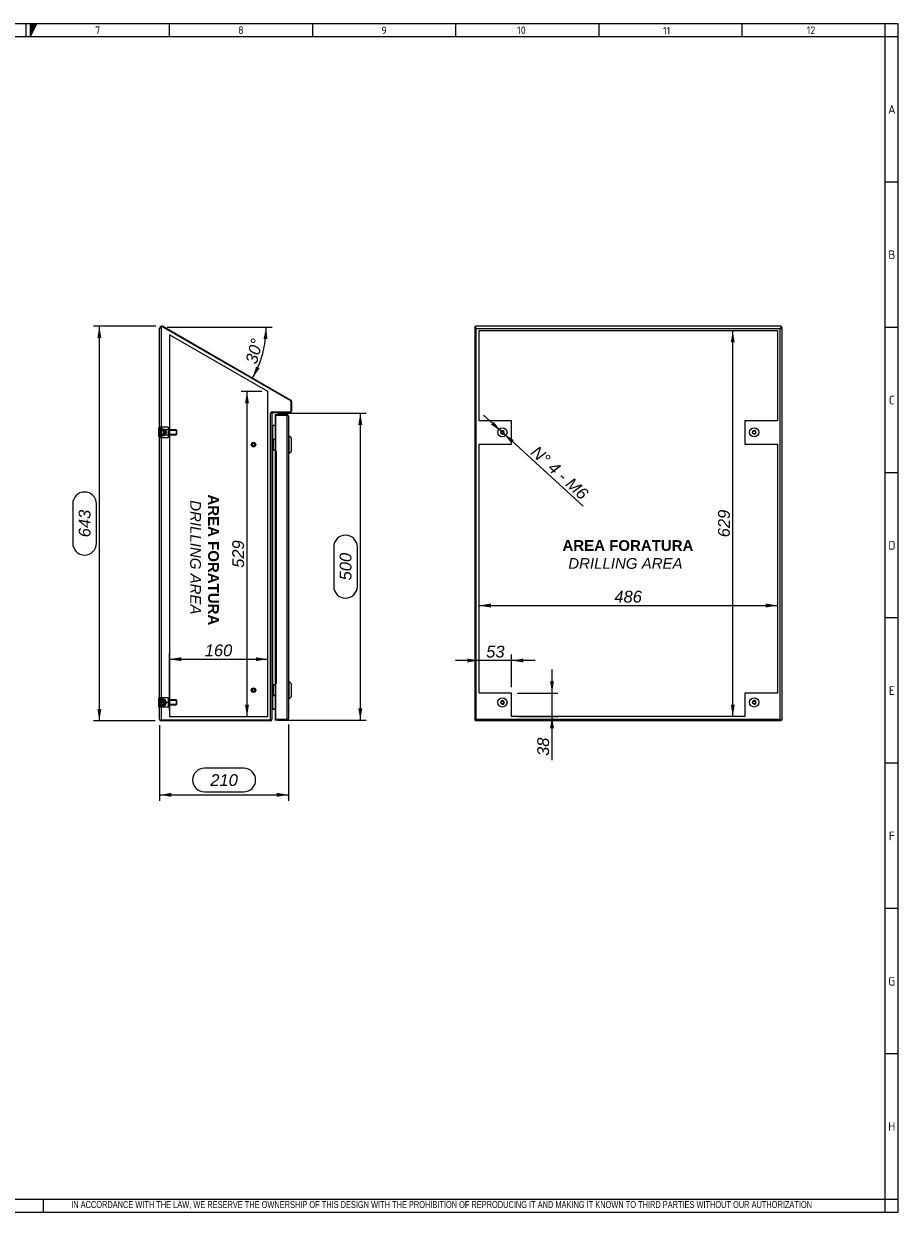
# Model space of a CAD drawing. Extents: x 6 to 412, y 11 to 288.
# Tile 4 of 4: x 209 to 412, y 11 to 288. Entities that reach past the tile are written whole.
import ezdxf
from ezdxf.enums import TextEntityAlignment as Align
from ezdxf.lldxf.tags import DXFTag

# ---------------------------------------------------------------- set-up
doc = ezdxf.new("R2010")
doc.units = 0
doc.layers.get('0').update_dxf_attribs({"linetype": 'CONTINUOUS'})
for name, color, linetype in [('_TRANSLATION', 7, 'CONTINUOUS'), ('AE00417_01', 7, 'CONTINUOUS'), ('C0000000_01', 7, 'CONTINUOUS'), ('C0000000_04', 7, 'CONTINUOUS'), ('C0000000_05', 7, 'CONTINUOUS'), ('C0000000_36', 7, 'CONTINUOUS'), ('C0000002_98', 7, 'CONTINUOUS'), ('DEFAULT', 7, 'CONTINUOUS'), ('DV2_DEFAULT', 7, 'CONTINUOUS'), ('DV3_DEFAULT', 7, 'CONTINUOUS'), ('SERRATURA_INF', 7, 'CONTINUOUS'), ('SERRATURA_SUP', 7, 'CONTINUOUS')]:
    doc.layers.add(name, color=color, linetype=linetype)
doc.styles.add('SEACAD_ARIAL', font='arial.ttf')
doc.styles.add('SEACAD_ARIALI', font='ariali.ttf')
tags = doc.linetypes.add('CENTER2', pattern=[28.575, 19.05, -3.175, 3.175, -3.175]).pattern_tags.tags
tags[10:11] = [DXFTag(74, 4), DXFTag(75, 0), DXFTag(340, '0'), DXFTag(46, 0.0), DXFTag(50, 0.0), DXFTag(44, 0.0), DXFTag(45, 0.0)]
tags[8:9] = [DXFTag(74, 4), DXFTag(75, 0), DXFTag(340, '0'), DXFTag(46, 0.0), DXFTag(50, 0.0), DXFTag(44, 0.0), DXFTag(45, 0.0)]
tags[6:7] = [DXFTag(74, 4), DXFTag(75, 0), DXFTag(340, '0'), DXFTag(46, 0.0), DXFTag(50, 0.0), DXFTag(44, 0.0), DXFTag(45, 0.0)]
tags[4:5] = [DXFTag(74, 4), DXFTag(75, 0), DXFTag(340, '0'), DXFTag(46, 0.0), DXFTag(50, 0.0), DXFTag(44, 0.0), DXFTag(45, 0.0)]
tags = doc.linetypes.add('HIDDEN2', pattern=[4.7625, 3.175, -1.5875]).pattern_tags.tags
tags[6:7] = [DXFTag(74, 4), DXFTag(75, 0), DXFTag(340, '0'), DXFTag(46, 0.0), DXFTag(50, 0.0), DXFTag(44, 0.0), DXFTag(45, 0.0)]
tags[4:5] = [DXFTag(74, 4), DXFTag(75, 0), DXFTag(340, '0'), DXFTag(46, 0.0), DXFTag(50, 0.0), DXFTag(44, 0.0), DXFTag(45, 0.0)]
doc.dimstyles.new('ISO', dxfattribs={"dimtxt": 0.392857, "dimasz": 0.392857, "dimexe": 0.196429, "dimexo": 0.196429, "dimgap": 0.098214, "dimtad": 1, "dimdec": 1, "dimlfac": 7, "dimtxsty": 'SEACAD_ARIAL', "dimsah": 1, "dimcen": 0.196429, "dimadec": 1, "dimazin": 3, "dimtfac": 0.7, "dimtdec": 3, "dimtmove": 0, "dimatfit": 3})

# ---------------------------------------------------------------- blocks, each defined once
blk = doc.blocks.new('SE1')
at = {"layer": 'AE00417_01', "color": 7, "linetype": 'HIDDEN2'}
for centre, radius in [((262.11, 189.62), 0.536), ((262.11, 189.62), 0.429), ((262.11, 189.62), 0.357), ((262.11, 189.62), 0.321), ((262.11, 132.48), 0.536), ((262.11, 132.48), 0.429), ((262.11, 132.48), 0.357), ((262.11, 132.48), 0.321)]:
    blk.add_circle(centre, radius, dxfattribs=at)
for centre in [(262.11, 189.62), (262.11, 132.48)]:
    blk.add_arc(centre, 0.341, 255, 195, dxfattribs=at)
at = {"layer": 'C0000000_01', "color": 7, "linetype": 'CONTINUOUS'}
for p, q in [((266.54, 190.91), (266.54, 190.91)), ((266.54, 190.76), (266.54, 190.91)), ((266.54, 190.76), (266.54, 190.91)), ((266.55, 190.91), (267.11, 190.91)), ((266.54, 190.76), (266.4, 190.76)), ((266.4, 188.48), (266.54, 188.48)), ((266.54, 190.76), (266.54, 188.48)), ((266.54, 190.76), (266.54, 190.76)), ((266.68, 190.76), (266.54, 190.76)), ((266.54, 188.48), (266.54, 190.76)), ((266.54, 188.48), (266.54, 188.48)), ((266.54, 188.48), (266.68, 188.48)), ((266.54, 188.34), (266.54, 188.48)), ((266.54, 188.34), (266.54, 188.48)), ((266.54, 188.34), (266.54, 188.34)), ((267.11, 188.34), (266.55, 188.34)), ((266.68, 190.76), (266.68, 188.48)), ((266.54, 133.62), (266.4, 133.62)), ((266.54, 133.77), (266.54, 133.77)), ((266.54, 133.62), (266.54, 133.77)), ((266.54, 133.62), (266.54, 133.77)), ((266.54, 133.62), (266.54, 131.34)), ((266.54, 133.62), (266.54, 133.62)), ((266.68, 133.62), (266.54, 133.62)), ((266.54, 131.34), (266.54, 133.62)), ((266.55, 133.77), (267.11, 133.77)), ((266.68, 133.62), (266.68, 131.34)), ((266.4, 131.34), (266.54, 131.34)), ((266.54, 131.34), (266.54, 131.34)), ((266.54, 131.34), (266.68, 131.34)), ((266.54, 131.19), (266.54, 131.34)), ((266.54, 131.19), (266.54, 131.34)), ((266.54, 131.19), (266.54, 131.19)), ((267.11, 131.19), (266.55, 131.19))]:
    blk.add_line(p, q, dxfattribs=at)
for centre, radius, start, end in [((266.54, 190.76), 0.143, 90, 180), ((266.54, 188.48), 0.143, 180, 270), ((267.53, 175.58), 15.2, 91.5928, 93.2082), ((267.53, 203.6), 15.15, 266.7855, 268.4113), ((266.54, 133.62), 0.143, 90, 180), ((267.53, 118.44), 15.2, 91.5928, 93.2082), ((266.54, 131.34), 0.143, 180, 270), ((267.53, 146.46), 15.15, 266.7855, 268.4113)]:
    blk.add_arc(centre, radius, start, end, dxfattribs=at)
for points in [[(266.68, 190.76), (266.68, 190.91), (266.54, 190.91)], [(266.54, 188.34), (266.68, 188.34), (266.68, 188.48)], [(266.68, 133.62), (266.68, 133.77), (266.54, 133.77)], [(266.54, 131.19), (266.68, 131.19), (266.68, 131.34)]]:
    blk.add_rational_spline(points, [1, 0.707106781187, 1], degree=2, dxfattribs=at)
at = {"layer": 'C0000000_04', "color": 7, "linetype": 'HIDDEN2'}
for p, q in [((240.42, 193.72), (240.42, 193.1)), ((242.28, 193.72), (240.42, 193.72)), ((242.28, 193.72), (242.28, 193.1)), ((240.42, 193.19), (241.42, 193.19)), ((240.42, 193.1), (240.42, 191.86)), ((242.28, 193.1), (240.42, 193.1)), ((241.42, 193.08), (240.42, 193.08)), ((240.42, 191.88), (241.42, 191.88)), ((240.42, 191.86), (240.42, 191.24)), ((242.28, 191.86), (240.42, 191.86)), ((240.42, 191.76), (241.42, 191.76)), ((242.28, 191.24), (240.42, 191.24)), ((241.42, 191.76), (241.42, 193.19)), ((241.57, 193.08), (241.42, 193.08)), ((241.42, 191.88), (241.57, 191.88)), ((241.57, 191.88), (241.57, 193.08)), ((241.93, 192.48), (241.57, 193.08)), ((241.57, 191.88), (241.93, 192.48)), ((242.28, 193.1), (242.28, 191.86)), ((244.14, 193.05), (242.28, 193.05)), ((244.25, 192.94), (242.28, 192.94)), ((244.25, 192.02), (242.28, 192.02)), ((242.28, 191.91), (244.14, 191.91)), ((242.28, 191.86), (242.28, 191.24)), ((244.14, 193.05), (244.14, 191.91)), ((244.28, 192.91), (244.14, 193.05)), ((244.14, 191.91), (244.28, 192.05)), ((244.28, 192.05), (244.28, 192.91)), ((240.42, 130.69), (240.42, 129.62)), ((242.28, 130.69), (240.42, 130.69)), ((240.42, 130.34), (241.42, 130.34)), ((241.42, 130.22), (240.42, 130.22)), ((241.42, 128.91), (241.42, 130.34)), ((241.57, 130.22), (241.42, 130.22)), ((241.57, 129.02), (241.57, 130.22)), ((241.93, 129.62), (241.57, 130.22)), ((242.28, 130.69), (242.28, 129.62)), ((244.14, 130.19), (242.28, 130.19)), ((244.25, 130.08), (242.28, 130.08)), ((244.14, 130.19), (244.14, 129.05)), ((244.28, 130.05), (244.14, 130.19)), ((244.28, 129.19), (244.28, 130.05)), ((240.42, 129.62), (240.42, 128.55)), ((242.28, 129.62), (240.42, 129.62)), ((240.42, 129.02), (241.42, 129.02)), ((240.42, 128.91), (241.42, 128.91)), ((242.28, 128.55), (240.42, 128.55)), ((241.42, 129.02), (241.57, 129.02)), ((241.57, 129.02), (241.93, 129.62)), ((242.28, 129.62), (242.28, 128.55)), ((244.25, 129.16), (242.28, 129.16)), ((242.28, 129.05), (244.14, 129.05)), ((244.14, 129.05), (244.28, 129.19))]:
    blk.add_line(p, q, dxfattribs=at)
at = {"layer": 'C0000000_05', "color": 7, "linetype": 'CONTINUOUS'}
for p, q in [((240.11, 191.41), (240.11, 193.55)), ((240.25, 193.55), (240.11, 193.55)), ((240.11, 191.41), (240.25, 191.41)), ((240.11, 128.55), (240.11, 130.69)), ((240.25, 130.69), (240.11, 130.69)), ((240.11, 128.55), (240.25, 128.55))]:
    blk.add_line(p, q, dxfattribs=at)
at = {"layer": 'C0000000_05', "color": 7, "linetype": 'HIDDEN2'}
for p, q in [((241.25, 192.91), (240.11, 192.91)), ((241.25, 192.83), (240.11, 192.83)), ((240.11, 192.13), (241.25, 192.13)), ((241.25, 192.05), (240.11, 192.05)), ((241.11, 193.19), (240.25, 193.19)), ((240.25, 193.06), (241.24, 193.06)), ((240.25, 191.9), (241.24, 191.9)), ((240.25, 191.76), (241.11, 191.76)), ((241.11, 193.19), (241.11, 191.76)), ((241.25, 193.05), (241.11, 193.19)), ((241.11, 191.76), (241.25, 191.91)), ((241.25, 191.91), (241.25, 193.05)), ((241.25, 130.05), (240.11, 130.05)), ((241.11, 130.34), (240.25, 130.34)), ((240.25, 130.21), (241.24, 130.21)), ((241.11, 130.34), (241.11, 128.91)), ((241.25, 130.19), (241.11, 130.34)), ((241.25, 129.05), (241.25, 130.19)), ((241.25, 129.97), (240.11, 129.97)), ((240.11, 129.27), (241.25, 129.27)), ((241.25, 129.19), (240.11, 129.19)), ((240.25, 129.04), (241.24, 129.04)), ((240.25, 128.91), (241.11, 128.91)), ((241.11, 128.91), (241.25, 129.05))]:
    blk.add_line(p, q, dxfattribs=at)
at = {"layer": 'C0000000_36', "color": 7, "linetype": 'CONTINUOUS'}
for p, q in [((267.11, 196.62), (267.11, 196.45)), ((267.11, 196.62), (269.9, 196.62)), ((267.11, 196.45), (269.9, 196.45)), ((267.28, 196.42), (267.11, 196.42)), ((267.11, 196.42), (267.11, 188.08)), ((267.28, 196.45), (268.5, 196.45)), ((269.9, 196.42), (267.28, 196.42)), ((267.28, 188.08), (267.28, 196.42)), ((268.5, 196.45), (268.93, 196.45)), ((268.5, 196.42), (268.5, 196.45)), ((268.93, 196.45), (268.93, 196.42)), ((269.9, 196.62), (269.9, 196.45)), ((270.2, 196.45), (269.9, 196.45)), ((269.9, 196.42), (270.2, 196.42)), ((269.9, 125.68), (269.9, 196.42)), ((270.26, 196.27), (270.26, 125.84)), ((267.28, 188.08), (267.11, 188.08)), ((267.4, 188.05), (267.12, 188.05)), ((267.12, 188.05), (267.12, 134.05)), ((267.4, 188.08), (267.28, 188.08)), ((267.4, 188.08), (267.4, 188.05)), ((267.4, 188.05), (267.4, 188.05)), ((267.4, 188.05), (267.4, 134.05)), ((267.28, 134.02), (267.11, 134.02)), ((267.11, 134.02), (267.11, 125.68)), ((267.12, 134.05), (267.4, 134.05)), ((267.28, 125.68), (267.28, 134.02)), ((267.28, 134.02), (267.4, 134.02)), ((267.4, 134.05), (267.4, 134.05)), ((267.4, 134.05), (267.4, 134.02)), ((267.28, 125.68), (267.11, 125.68)), ((267.11, 125.48), (267.11, 125.65)), ((269.9, 125.65), (267.11, 125.65)), ((269.9, 125.48), (267.11, 125.48)), ((267.28, 125.68), (269.9, 125.68)), ((267.28, 125.65), (268.5, 125.65)), ((268.5, 125.65), (268.5, 125.68)), ((268.93, 125.65), (268.5, 125.65)), ((268.93, 125.68), (268.93, 125.65)), ((269.9, 125.68), (270.2, 125.68)), ((270.2, 125.65), (269.9, 125.65)), ((269.9, 125.48), (269.9, 125.65))]:
    blk.add_line(p, q, dxfattribs=at)
for centre, radius, start, end in [((267.28, 196.45), 0.172, 179.9047, 189.4813), ((267.28, 196.45), 0.000286, 90, 270), ((269.9, 196.27), 0.357, 31.3323, 90), ((269.9, 196.27), 0.186, 57.7958, 90), ((269.9, 196.27), 0.357, 0, 31.3323), ((267.28, 125.65), 0.172, 170.5187, 180.0953), ((267.28, 125.65), 0.000286, 90, 270), ((269.9, 125.84), 0.186, 270, 302.2042), ((269.9, 125.84), 0.357, 270, 328.6677), ((269.9, 125.84), 0.357, 328.6677, 0)]:
    blk.add_arc(centre, radius, start, end, dxfattribs=at)
for centre, start_param, end_param in [((269.9, 196.27), 3.141593, 3.688444), ((269.9, 125.84), 2.594742, 3.141593)]:
    blk.add_ellipse(centre, major_axis=(-0.357, 0), ratio=0.846154, start_param=start_param, end_param=end_param, dxfattribs=at)
at = {"layer": 'C0000002_98', "color": 7, "linetype": 'CONTINUOUS'}
for p, q in [((240.25, 125.69), (240.25, 216.6)), ((240.38, 216.97), (240.61, 216.97)), ((240.61, 216.97), (240.61, 125.51)), ((270.79, 199.81), (240.93, 217.05)), ((241.07, 216.97), (270.7, 199.86)), ((241.15, 217.12), (270.79, 200.01)), ((270.79, 199.81), (270.79, 197.22)), ((270.8, 199.7), (270.8, 197.41)), ((270.97, 199.7), (270.97, 197.41)), ((266.04, 197.06), (266.22, 197.06)), ((266.04, 125.51), (266.04, 197.06)), ((266.04, 197.06), (266.04, 197.06)), ((266.28, 197.06), (266.04, 197.06)), ((270.79, 197.22), (266.22, 197.22)), ((266.22, 197.06), (266.22, 197.22)), ((266.46, 197), (266.34, 197.13)), ((266.4, 196.86), (266.4, 125.71)), ((270.61, 197.22), (266.58, 197.22)), ((270.61, 197.05), (266.58, 197.05)), ((266.58, 194.08), (266.4, 194.08)), ((266.58, 194.08), (267.11, 194.08)), ((266.58, 190.91), (266.58, 194.08)), ((267.11, 194.08), (266.58, 194.08)), ((266.58, 133.77), (266.58, 188.35)), ((266.58, 128.02), (266.58, 131.2)), ((266.58, 128.02), (266.4, 128.02)), ((266.58, 128.02), (267.11, 128.02)), ((267.11, 128.02), (266.58, 128.02)), ((240.31, 125.51), (240.61, 125.51)), ((240.61, 125.51), (240.31, 125.51)), ((240.61, 125.51), (266.04, 125.51)), ((266.04, 125.51), (240.61, 125.51)), ((266.04, 125.34), (240.61, 125.34)), ((266.04, 125.51), (266.28, 125.51)), ((266.21, 125.51), (266.28, 125.43)), ((266.4, 125.71), (266.4, 125.69))]:
    blk.add_line(p, q, dxfattribs=at)
for centre, radius, start, end in [((240.85, 216.6), 0.6, 141.7868, 180), ((240.85, 216.6), 0.6, 60, 141.7868), ((240.97, 216.2), 0.857, 92.7146, 114.7177), ((240.85, 216.6), 0.429, 60, 64.3546), ((270.61, 199.7), 0.186, 53.3828, 60), ((270.61, 199.7), 0.357, 0, 60), ((270.61, 199.7), 0.186, 0, 7.1112), ((266.58, 196.86), 0.357, 132.1579, 147.3667), ((266.58, 196.86), 0.357, 90, 132.1579), ((266.58, 196.86), 0.186, 132.1579, 179.9999), ((266.58, 196.86), 0.186, 90, 132.1579), ((270.61, 197.41), 0.357, 270, 0), ((270.61, 197.41), 0.186, 270, 277.1112), ((270.61, 197.41), 0.186, 352.8888, 0), ((266.58, 194.26), 0.186, 180, 270), ((266.58, 127.84), 0.186, 90, 180), ((240.61, 125.69), 0.357, 180, 211.3323), ((240.61, 125.69), 0.357, 211.3323, 270), ((266.04, 125.69), 0.186, 270, 273.1786), ((266.04, 125.69), 0.357, 270, 312.1579), ((266.04, 125.69), 0.357, 312.1579, 0)]:
    blk.add_arc(centre, radius, start, end, dxfattribs=at)
blk.add_ellipse((240.61, 125.69), major_axis=(0.357, 0), ratio=0.998462, start_param=3.141593, end_param=3.688444, dxfattribs=at)
for points, knots in [([(240.25, 216.6), (240.25, 216.64), (240.26, 216.68), (240.28, 216.75), (240.3, 216.79), (240.36, 216.85), (240.4, 216.88), (240.49, 216.93), (240.55, 216.95), (240.61, 216.97)], [0, 0, 0, 0, 0.25, 0.25, 0.5, 0.5, 0.75, 0.75, 1, 1, 1, 1]), ([(266.4, 196.86), (266.4, 196.9), (266.39, 196.93), (266.35, 197), (266.32, 197.03), (266.28, 197.06)], [0, 0, 0, 0, 0.5, 0.5, 1, 1, 1, 1]), ([(266.28, 125.51), (266.32, 125.54), (266.35, 125.57), (266.39, 125.64), (266.4, 125.67), (266.4, 125.71)], [0, 0, 0, 0, 0.5, 0.5, 1, 1, 1, 1])]:
    blk.add_open_spline(points, degree=3, knots=knots, dxfattribs=at)
at = {"layer": 'DV2_DEFAULT', "color": 7, "linetype": 'CENTER2'}
for p, q in [((242.54, 215.17), (242.54, 126.34)), ((265.4, 201.97), (242.54, 215.17)), ((265.4, 126.34), (265.4, 201.97)), ((242.54, 126.34), (265.4, 126.34))]:
    blk.add_line(p, q, dxfattribs=at)
at = {"layer": 'SERRATURA_INF', "color": 7, "linetype": 'CONTINUOUS'}
for p, q in [((270.4, 134.48), (270.26, 134.48)), ((270.4, 130.48), (270.4, 134.48)), ((270.83, 134.05), (270.4, 134.48)), ((270.83, 134.05), (270.83, 130.91)), ((270.26, 130.48), (270.4, 130.48)), ((270.4, 130.48), (270.83, 130.91))]:
    blk.add_line(p, q, dxfattribs=at)
at = {"layer": 'SERRATURA_SUP', "color": 7, "linetype": 'CONTINUOUS'}
for p, q in [((270.4, 191.62), (270.26, 191.62)), ((270.4, 187.62), (270.4, 191.62)), ((270.83, 191.19), (270.4, 191.62)), ((270.83, 191.19), (270.83, 188.05)), ((270.26, 187.62), (270.4, 187.62)), ((270.4, 187.62), (270.83, 188.05))]:
    blk.add_line(p, q, dxfattribs=at)
blk = doc.blocks.new('SE2')
at = {"layer": 'C0000000_05', "color": 7, "linetype": 'CONTINUOUS'}
for centre, radius in [((320.01, 192.48), 1.07), ((320.01, 192.48), 0.351), ((378.58, 192.48), 1.07), ((378.58, 192.48), 0.351), ((320.01, 129.62), 1.07), ((378.58, 129.62), 1.07), ((320.01, 129.62), 0.351), ((378.58, 129.62), 0.351)]:
    blk.add_circle(centre, radius, dxfattribs=at)
for centre in [(320.01, 192.48), (378.58, 192.48), (320.01, 129.62), (378.58, 129.62)]:
    blk.add_arc(centre, 0.429, 255, 195, dxfattribs=at)
at = {"layer": 'C0000000_36', "color": 7, "linetype": 'CONTINUOUS'}
for p, q in [((313.56, 196.42), (313.56, 125.68)), ((313.56, 196.42), (313.58, 196.42)), ((313.56, 125.68), (313.58, 125.68)), ((313.62, 125.48), (313.62, 125.51)), ((313.62, 125.48), (313.75, 125.48)), ((313.89, 125.65), (313.89, 125.65)), ((384.69, 125.65), (384.69, 125.65)), ((384.84, 125.48), (384.93, 125.48)), ((384.93, 125.48), (384.93, 125.51))]:
    blk.add_line(p, q, dxfattribs=at)
at = {"layer": 'C0000002_98', "color": 7, "linetype": 'CONTINUOUS'}
for p, q in [((313.58, 216.97), (313.58, 217.05)), ((313.75, 217.05), (313.58, 217.05)), ((313.75, 216.97), (313.58, 216.97)), ((313.58, 216.97), (313.58, 125.51)), ((313.75, 217.2), (313.75, 216.97)), ((384.83, 217.2), (313.75, 217.2)), ((313.75, 216.97), (313.75, 217.05)), ((313.75, 216.97), (313.94, 216.6)), ((384.65, 216.6), (313.94, 216.6)), ((313.94, 125.69), (313.94, 216.6)), ((384.83, 216.97), (384.65, 216.6)), ((384.65, 125.69), (384.65, 216.6)), ((384.83, 217.2), (384.83, 216.97)), ((384.84, 217.05), (385.01, 217.05)), ((384.84, 216.97), (384.84, 217.05)), ((384.84, 216.97), (385.01, 216.97)), ((385.01, 216.97), (385.01, 217.05)), ((385.01, 216.97), (385.01, 125.51)), ((313.58, 125.51), (313.75, 125.51)), ((313.75, 125.51), (313.94, 125.69)), ((313.75, 125.51), (313.94, 125.69)), ((313.89, 125.65), (313.75, 125.51)), ((313.75, 125.51), (313.75, 125.51)), ((313.75, 125.34), (313.75, 125.51)), ((313.75, 125.51), (313.75, 125.51)), ((384.84, 125.34), (313.75, 125.34)), ((313.94, 125.69), (384.65, 125.69)), ((384.84, 125.51), (384.65, 125.69)), ((384.84, 125.51), (384.65, 125.69)), ((384.69, 125.65), (384.84, 125.51)), ((384.84, 125.34), (384.84, 125.51)), ((385.01, 125.51), (384.84, 125.51)), ((384.84, 125.51), (384.84, 125.51)), ((384.84, 125.51), (384.84, 125.51))]:
    blk.add_line(p, q, dxfattribs=at)
for points, knots in [([(313.94, 216.6), (313.93, 216.61), (313.92, 216.63), (313.9, 216.65), (313.88, 216.67), (313.85, 216.7), (313.83, 216.72), (313.81, 216.74), (313.78, 216.76), (313.76, 216.78), (313.74, 216.8), (313.7, 216.83), (313.66, 216.87), (313.62, 216.9), (313.6, 216.93), (313.59, 216.94), (313.58, 216.96), (313.58, 216.97), (313.58, 216.97)], [0, 0, 0, 0, 0.045088, 0.090684, 0.1368, 0.183444, 0.230624, 0.278345, 0.326608, 0.375412, 0.424755, 0.474631, 0.601452, 0.731372, 0.797527, 0.864375, 0.931879, 1, 1, 1, 1]), ([(313.86, 216.75), (313.85, 216.78), (313.83, 216.8), (313.8, 216.85), (313.78, 216.88), (313.76, 216.93), (313.75, 216.95), (313.75, 216.97)], [0.3345131, 0.3345131, 0.3345131, 0.3345131, 0.5, 0.5, 0.75, 0.75, 1, 1, 1, 1]), ([(384.65, 216.6), (384.68, 216.64), (384.72, 216.68), (384.79, 216.75), (384.83, 216.79), (384.91, 216.85), (384.94, 216.88), (384.99, 216.93), (385.01, 216.95), (385.01, 216.97)], [0, 0, 0, 0, 0.25, 0.25, 0.5, 0.5, 0.75, 0.75, 1, 1, 1, 1]), ([(384.73, 216.75), (384.73, 216.76), (384.74, 216.77), (384.75, 216.8), (384.77, 216.83), (384.79, 216.87), (384.81, 216.9), (384.83, 216.93), (384.83, 216.95), (384.84, 216.97), (384.84, 216.97)], [0.3555372, 0.3555372, 0.3555372, 0.3555372, 0.3971881, 0.4609001, 0.5238544, 0.6473664, 0.7677918, 0.8464616, 0.9238438, 1, 1, 1, 1])]:
    blk.add_open_spline(points, degree=3, knots=knots, dxfattribs=at)
at = {"layer": 'DV3_DEFAULT', "color": 7, "linetype": 'CENTER2'}
for p, q in [((314.58, 195.19), (314.58, 216.2)), ((314.58, 216.2), (384.01, 216.2)), ((384.01, 216.2), (384.01, 195.19)), ((322.15, 195.19), (314.58, 195.19)), ((322.15, 189.76), (322.15, 195.19)), ((384.01, 195.19), (376.44, 195.19)), ((376.44, 195.19), (376.44, 189.76)), ((314.58, 131.77), (314.58, 189.76)), ((314.58, 189.76), (322.15, 189.76)), ((376.44, 189.76), (384.01, 189.76)), ((384.01, 189.76), (384.01, 131.77)), ((322.15, 131.77), (314.58, 131.77)), ((322.15, 126.34), (322.15, 131.77)), ((384.01, 131.77), (376.44, 131.77)), ((376.44, 131.77), (376.44, 126.34)), ((376.44, 126.34), (322.15, 126.34))]:
    blk.add_line(p, q, dxfattribs=at)
blk = doc.blocks.new('DMBLK458')
at = {"layer": 'DEFAULT', "linetype": 'CONTINUOUS'}
for points in [[(245.29, 140.14), (242.54, 139.68), (245.29, 139.23)], [(262.65, 140.14), (262.65, 139.23), (265.4, 139.68)]]:
    blk.add_hatch(color=7, dxfattribs=at).paths.add_polyline_path(points)
at = {"layer": 'DEFAULT', "color": 7, "linetype": 'CONTINUOUS'}
for p, q in [((242.54, 127.71), (242.54, 141.06)), ((242.54, 139.68), (265.4, 139.68)), ((265.4, 127.71), (265.4, 141.06))]:
    blk.add_line(p, q, dxfattribs=at)
at = {"layer": 'DEFAULT', "color": 7, "linetype": 'CONTINUOUS', "style": 'SEACAD_ARIALI'}
blk.add_text('160', height=2.75, dxfattribs=at).set_placement((250.76, 143.12), align=Align.TOP_LEFT)
blk = doc.blocks.new('DMBLK459')
at = {"layer": 'DEFAULT', "linetype": 'CONTINUOUS'}
for points in [[(373.15, 213.45), (374.06, 213.45), (373.6, 216.2)], [(373.15, 129.09), (373.6, 126.34), (374.06, 129.09)]]:
    blk.add_hatch(color=7, dxfattribs=at).paths.add_polyline_path(points)
at = {"layer": 'DEFAULT', "color": 7, "linetype": 'CONTINUOUS'}
blk.add_line((373.6, 126.34), (373.6, 216.2), dxfattribs=at)
at = {"layer": 'DEFAULT', "color": 7, "linetype": 'CONTINUOUS', "style": 'SEACAD_ARIALI'}
blk.add_text('629', height=2.75, rotation=90, dxfattribs=at).set_placement((370.17, 168.06), align=Align.TOP_LEFT)
blk = doc.blocks.new('DMBLK460')
at = {"layer": 'DEFAULT', "linetype": 'CONTINUOUS'}
for points in [[(317.33, 152.63), (314.58, 152.17), (317.33, 151.71)], [(381.26, 152.63), (381.26, 151.71), (384.01, 152.17)]]:
    blk.add_hatch(color=7, dxfattribs=at).paths.add_polyline_path(points)
at = {"layer": 'DEFAULT', "color": 7, "linetype": 'CONTINUOUS'}
blk.add_line((314.58, 152.17), (384.01, 152.17), dxfattribs=at)
at = {"layer": 'DEFAULT', "color": 7, "linetype": 'CONTINUOUS', "style": 'SEACAD_ARIALI'}
blk.add_text('486', height=2.75, dxfattribs=at).set_placement((346.05, 155.61), align=Align.TOP_LEFT)
blk = doc.blocks.new('DMBLK463')
at = {"layer": 'DEFAULT', "linetype": 'CONTINUOUS'}
for points in [[(260.13, 199.22), (261.05, 199.22), (260.59, 201.97)], [(260.13, 129.09), (260.59, 126.34), (261.05, 129.09)]]:
    blk.add_hatch(color=7, dxfattribs=at).paths.add_polyline_path(points)
at = {"layer": 'DEFAULT', "color": 7, "linetype": 'CONTINUOUS'}
for p, q in [((264.02, 201.97), (259.22, 201.97)), ((260.59, 126.34), (260.59, 201.97))]:
    blk.add_line(p, q, dxfattribs=at)
at = {"layer": 'DEFAULT', "color": 7, "linetype": 'CONTINUOUS', "style": 'SEACAD_ARIALI'}
blk.add_text('529', height=2.75, rotation=90, dxfattribs=at).set_placement((257.15, 160.95), align=Align.TOP_LEFT)
blk = doc.blocks.new('DMBLK466')
at = {"layer": 'DEFAULT', "linetype": 'CONTINUOUS'}
for points in [[(332, 134.52), (331.09, 134.52), (331.55, 131.77)], [(332, 123.59), (331.55, 126.34), (331.09, 123.59)]]:
    blk.add_hatch(color=7, dxfattribs=at).paths.add_polyline_path(points)
at = {"layer": 'DEFAULT', "color": 7, "linetype": 'CONTINUOUS'}
for p, q in [((331.55, 116.2), (331.55, 137.27)), ((323.53, 131.77), (332.92, 131.77)), ((323.53, 126.34), (332.92, 126.34))]:
    blk.add_line(p, q, dxfattribs=at)
at = {"layer": 'DEFAULT', "color": 7, "linetype": 'CONTINUOUS', "style": 'SEACAD_ARIALI'}
blk.add_text('38', height=2.75, rotation=90, dxfattribs=at).set_placement((328.11, 117.16), align=Align.TOP_LEFT)
blk = doc.blocks.new('DMBLK467')
at = {"layer": 'DEFAULT', "linetype": 'CONTINUOUS'}
for points in [[(311.83, 139.84), (311.83, 138.92), (314.58, 139.38)], [(324.9, 139.84), (322.15, 139.38), (324.9, 138.92)]]:
    blk.add_hatch(color=7, dxfattribs=at).paths.add_polyline_path(points)
at = {"layer": 'DEFAULT', "color": 7, "linetype": 'CONTINUOUS'}
for p, q in [((327.65, 139.38), (309.08, 139.38)), ((314.58, 133.14), (314.58, 140.76)), ((322.15, 133.14), (322.15, 140.76))]:
    blk.add_line(p, q, dxfattribs=at)
at = {"layer": 'DEFAULT', "color": 7, "linetype": 'CONTINUOUS', "style": 'SEACAD_ARIALI'}
blk.add_text('53', height=2.75, dxfattribs=at).set_placement((316.23, 142.82), align=Align.TOP_LEFT)
blk = doc.blocks.new('DMBLK468')
at = {"layer": 'DEFAULT', "linetype": 'CONTINUOUS'}
for points in [[(317.97, 194.96), (317.35, 194.29), (319.69, 192.77)], [(322.66, 190.67), (320.32, 192.19), (322.04, 190)]]:
    blk.add_hatch(color=7, dxfattribs=at).paths.add_polyline_path(points)
at = {"layer": 'DEFAULT', "color": 7, "linetype": 'CONTINUOUS'}
for p, q in [((315.63, 196.48), (320.32, 192.19)), ((320.32, 192.19), (338.78, 175.31))]:
    blk.add_line(p, q, dxfattribs=at)
at = {"layer": 'DEFAULT', "color": 7, "linetype": 'CONTINUOUS', "style": 'SEACAD_ARIALI'}
blk.add_text('N° 4 - M6', height=2.75, rotation=317.5521, dxfattribs=at).set_placement((328.26, 189.59), align=Align.TOP_LEFT)
blk = doc.blocks.new('DMBLK469')
at = {"layer": 'DEFAULT', "linetype": 'CONTINUOUS'}
for points in [[(243, 107.65), (243, 108.57), (240.25, 108.11)], [(267.51, 107.65), (270.26, 108.11), (267.51, 108.57)]]:
    blk.add_hatch(color=7, dxfattribs=at).paths.add_polyline_path(points)
at = {"layer": 'DEFAULT', "color": 7, "linetype": 'CONTINUOUS'}
for p, q in [((240.25, 124.32), (240.25, 106.74)), ((270.26, 124.46), (270.26, 106.74)), ((259.84, 114.3), (250.67, 114.3)), ((240.25, 108.11), (270.26, 108.11)), ((250.67, 108.8), (259.84, 108.8))]:
    blk.add_line(p, q, dxfattribs=at)
for centre, start, end in [((250.67, 111.55), 90, 270), ((259.84, 111.55), 270, 90)]:
    blk.add_arc(centre, 2.75, start, end, dxfattribs=at)
at = {"layer": 'DEFAULT', "color": 7, "linetype": 'CONTINUOUS', "style": 'SEACAD_ARIALI'}
blk.add_text('210', height=2.75, dxfattribs=at).set_placement((252.05, 112.92), align=Align.TOP_LEFT)
blk = doc.blocks.new('DMBLK470')
at = {"layer": 'DEFAULT', "linetype": 'CONTINUOUS'}
for points in [[(225.78, 214.44), (226.7, 214.44), (226.24, 217.19)], [(225.78, 128.09), (226.24, 125.34), (226.7, 128.09)]]:
    blk.add_hatch(color=7, dxfattribs=at).paths.add_polyline_path(points)
at = {"layer": 'DEFAULT', "color": 7, "linetype": 'CONTINUOUS'}
for p, q in [((239.36, 217.19), (224.87, 217.19)), ((226.24, 125.34), (226.24, 217.19)), ((220.05, 175.85), (220.05, 166.68)), ((225.55, 166.68), (225.55, 175.85)), ((239.24, 125.34), (224.87, 125.34))]:
    blk.add_line(p, q, dxfattribs=at)
for centre, start, end in [((222.8, 175.85), 0, 180), ((222.8, 166.68), 180, 0)]:
    blk.add_arc(centre, 2.75, start, end, dxfattribs=at)
at = {"layer": 'DEFAULT', "color": 7, "linetype": 'CONTINUOUS', "style": 'SEACAD_ARIALI'}
blk.add_text('643', height=2.75, rotation=90, dxfattribs=at).set_placement((221.43, 168.06), align=Align.TOP_LEFT)
blk = doc.blocks.new('DMBLK471')
at = {"layer": 'DEFAULT', "linetype": 'CONTINUOUS'}
for points in [[(287.41, 194.19), (286.95, 196.94), (286.49, 194.19)], [(287.41, 128.26), (286.49, 128.26), (286.95, 125.51)]]:
    blk.add_hatch(color=7, dxfattribs=at).paths.add_polyline_path(points)
at = {"layer": 'DEFAULT', "color": 7, "linetype": 'CONTINUOUS'}
for p, q in [((267.79, 196.94), (288.32, 196.94)), ((286.95, 196.94), (286.95, 125.51)), ((280.76, 165.81), (280.76, 156.64)), ((286.26, 156.64), (286.26, 165.81)), ((267.65, 125.51), (288.32, 125.51))]:
    blk.add_line(p, q, dxfattribs=at)
for centre, start, end in [((283.51, 165.81), 0, 180), ((283.51, 156.64), 180, 0)]:
    blk.add_arc(centre, 2.75, start, end, dxfattribs=at)
at = {"layer": 'DEFAULT', "color": 7, "linetype": 'CONTINUOUS', "style": 'SEACAD_ARIALI'}
blk.add_text('500', height=2.75, rotation=90, dxfattribs=at).set_placement((282.14, 158.02), align=Align.TOP_LEFT)
blk = doc.blocks.new('DMBLK472')
at = {"layer": 'DEFAULT', "linetype": 'CONTINUOUS'}
for points in [[(265.35, 214.2), (265.05, 216.97), (264.44, 214.25)], [(262.71, 207.81), (261.89, 205.15), (263.53, 207.4)]]:
    blk.add_hatch(color=7, dxfattribs=at).paths.add_polyline_path(points)
at = {"layer": 'DEFAULT', "color": 7, "linetype": 'CONTINUOUS'}
blk.add_line((242.01, 216.97), (266.43, 216.97), dxfattribs=at)
blk.add_arc((241.41, 216.97), 23.64, 330, 0, dxfattribs=at)
at = {"layer": 'DEFAULT', "color": 7, "linetype": 'CONTINUOUS', "style": 'SEACAD_ARIALI'}
blk.add_text('30°', height=2.75, rotation=75, dxfattribs=at).set_placement((260.18, 208.94), align=Align.TOP_LEFT)

msp = doc.modelspace()

# ---------------------------------------------------------------- hatches: boundary and pattern name
at = {"linetype": 'CONTINUOUS'}
msp.add_hatch(color=7, dxfattribs=at).paths.add_polyline_path([(210.173, 287.588), (210.173, 284.56), (211.687, 287.588)])

# ---------------------------------------------------------------- linework, layer by layer
at = {"color": 7, "linetype": 'CONTINUOUS'}
for p, q in [((412.092, 287.588), (6.234, 287.588)), ((209.163, 287.588), (209.163, 284.56)), ((242.48, 287.588), (242.48, 284.56)), ((275.797, 287.588), (275.797, 284.56)), ((309.113, 287.588), (309.113, 284.56)), ((342.43, 287.588), (342.43, 284.56)), ((375.747, 287.588), (375.747, 284.56)), ((412.092, 10.959), (412.092, 287.588)), ((412.092, 250.738), (409.063, 250.738)), ((412.092, 216.917), (409.063, 216.917)), ((412.092, 183.095), (409.063, 183.095)), ((412.092, 149.274), (409.063, 149.274)), ((412.092, 115.452), (409.063, 115.452)), ((412.092, 81.631), (409.063, 81.631)), ((412.092, 47.809), (409.063, 47.809)), ((213.272, 10.954), (213.272, 13.983)), ((6.234, 10.959), (412.092, 10.959))]:
    msp.add_line(p, q, dxfattribs=at)
msp.add_lwpolyline([(210.173, 287.588), (210.173, 284.56), (211.687, 287.588), (210.173, 287.588)], dxfattribs=at)
at = {"layer": 'DEFAULT', "color": 7, "linetype": 'CONTINUOUS'}
for p, q in [((409.063, 10.959), (409.063, 287.588)), ((412.092, 284.56), (6.234, 284.56)), ((6.234, 13.988), (412.092, 13.988))]:
    msp.add_line(p, q, dxfattribs=at)

# ---------------------------------------------------------------- block references
at = {"layer": 'DEFAULT'}
for name in ['SE1', 'SE2']:
    msp.add_blockref(name, (0, 0), dxfattribs=at)

# ---------------------------------------------------------------- texts
for s, insert, char_height, width, attachment_point in [('{\\fSolid Edge ANSI|b0||i0||c0|p34;\\C7;\\H1.766793;\\W1.;7}', (225.852, 285.196), 1.76679, 1.98765, 8), ('{\\fSolid Edge ANSI|b0||i0||c0|p34;\\C7;\\H1.766793;\\W1.;8}', (259.168, 285.196), 1.76679, 1.98765, 8), ('{\\fSolid Edge ANSI|b0||i0||c0|p34;\\C7;\\H1.766793;\\W1.;9}', (292.485, 285.196), 1.76679, 1.98765, 8), ('{\\fSolid Edge ANSI|b0||i0||c0|p34;\\C7;\\H1.766793;\\W1.;10}', (324.438, 285.196), 1.76679, 11.1986, 8), ('{\\fSolid Edge ANSI|b0||i0||c0|p34;\\C7;\\H1.766793;\\W1.;11}', (358.218, 285.073), 1.76679, 10.09104, 8), ('{\\fSolid Edge ANSI|b0||i0||c0|p34;\\C7;\\H1.766793;\\W1.;12}', (391.814, 285.196), 1.76679, 8.86043, 8), ('{\\fSolid Edge ANSI|b0||i0||c0|p34;\\C7;\\H2.019192;\\W1.;A}', (410.612, 266.645), 2.01919, 2.2716, 8), ('{\\fSolid Edge ANSI|b0||i0||c0|p34;\\C7;\\H2.019192;\\W1.;B}', (410.616, 232.824), 2.01919, 2.524, 8), ('{\\fSolid Edge ANSI|b0||i0||c0|p34;\\C7;\\H2.019192;\\W1.;C}', (410.614, 199.002), 2.01919, 2.3978, 8), ('{\\fSolid Edge ANSI|b0||i0||c0|p34;\\C7;\\H2.019192;\\W1.;D}', (410.616, 165.181), 2.01919, 2.524, 8), ('{\\fSolid Edge ANSI|b0||i0||c0|p34;\\C7;\\H2.019192;\\W1.;E}', (410.614, 131.359), 2.01919, 2.3978, 8), ('{\\fSolid Edge ANSI|b0||i0||c0|p34;\\C7;\\H2.019192;\\W1.;F}', (410.612, 97.538), 2.01919, 2.2716, 8), ('{\\fSolid Edge ANSI|b0||i0||c0|p34;\\C7;\\H2.019192;\\W1.;G}', (410.586, 63.716), 2.01919, 2.5871, 8), ('{\\fSolid Edge ANSI|b0||i0||c0|p34;\\C7;\\H2.019192;\\W1.;H}', (410.588, 29.895), 2.01919, 2.7133, 8), ('{\\fArial Narrow|b0||i0||c0|p34;\\C7;\\H1.6;\\W0.94;IN ACCORDANCE WITH THE LAW, WE RESERVE THE OWNERSHIP OF THIS DESIGN WITH THE PROHIBITION OF REPRODUCING IT AND MAKING IT KNOWN TO THIRD PARTIES WITHOUT OUR AUTHORIZATION}', (219.688, 11.652), 1.6, 181.99571, 7)]:
    msp.add_mtext(s, dxfattribs=dict(insert=insert, char_height=char_height, width=width, attachment_point=attachment_point))
at = {"layer": '_TRANSLATION', "insert": (250.692, 163.385), "char_height": 3, "width": 34.96354, "attachment_point": 5, "rotation": 270}
msp.add_mtext('{\\fArial|b0||i0||c0|p34;\\C7;\\H3.;\\W1.; }{\\fArial|b1||i0||c0|p34;\\C7;\\H2.5;\\W1.;AREA FORATURA \\P}{\\fArial|b0||i1||c0|p34;\\C7;\\H2.5;\\W1.;DRILLING AREA}', dxfattribs=at)
at = {"layer": '_TRANSLATION', "insert": (348.627, 164.041), "char_height": 3, "width": 34.96354, "attachment_point": 5}
msp.add_mtext('{\\fArial|b0||i0||c0|p34;\\C7;\\H3.;\\W1.; }{\\fArial|b1||i0||c0|p34;\\C7;\\H2.5;\\W1.;AREA FORATURA \\P}{\\fArial|b0||i1||c0|p34;\\C7;\\H2.5;\\W1.;DRILLING AREA}', dxfattribs=at)

# ---------------------------------------------------------------- dimensions: what is measured, and where the dimension line sits
at = {"layer": 'DEFAULT', "color": 7, "linetype": 'CONTINUOUS'}
for base, p1, p2, angle, override, picture, middle, dimtype in [((226.241, 125.337), (240.61, 125.337), (240.74, 217.191), 89.91924, {"dimtxt": 2.75, "dimasz": 2.75, "dimexe": 1.375, "dimexo": 1.375, "dimgap": 0.6875, "dimdec": 0, "dimcen": 1.375}, 'DMBLK470', (226.241, 171.264), 161), ((373.604, 216.202), (376.436, 126.337), (384.007, 216.202), 90, {"dimtxt": 2.75, "dimasz": 2.75, "dimexe": 1.375, "dimexo": 1.375, "dimgap": 0.6875, "dimdec": 0, "dimcen": 1.375}, 'DMBLK459', (373.604, 171.269), 160), ((260.59, 126.337), (265.396, 126.337), (265.396, 201.97), 90, {"dimtxt": 2.75, "dimasz": 2.75, "dimexe": 1.375, "dimexo": 1.375, "dimgap": 0.6875, "dimdec": 0, "dimcen": 1.375}, 'DMBLK463', (260.59, 164.153), 161), ((286.948, 196.94), (266.412, 196.94), (266.279, 125.508), 269.89301, {"dimtxt": 2.75, "dimasz": 2.75, "dimexe": 1.375, "dimexo": 1.375, "dimgap": 0.6875, "dimcen": 1.375}, 'DMBLK471', (286.948, 161.224), 161), ((314.579, 152.169), (314.579, 131.765), (384.007, 131.765), 0, {"dimtxt": 2.75, "dimasz": 2.75, "dimexe": 1.375, "dimexo": 1.375, "dimgap": 0.6875, "dimdec": 0, "dimcen": 1.375}, 'DMBLK460', (349.293, 152.169), 161), ((242.539, 139.684), (242.539, 126.337), (265.396, 126.337), 0, {"dimtxt": 2.75, "dimasz": 2.75, "dimexe": 1.375, "dimexo": 1.375, "dimgap": 0.6875, "dimcen": 1.375}, 'DMBLK458', (253.967, 139.684), 161), ((331.546, 126.337), (322.15, 126.337), (322.15, 131.765), 90, {"dimtxt": 2.75, "dimasz": 2.75, "dimexe": 1.375, "dimexo": 1.375, "dimgap": 0.6875, "dimcen": 1.375}, 'DMBLK466', (331.546, 122.403), 161), ((240.253, 108.112), (240.253, 125.694), (270.256, 125.837), 0.27281, {"dimtxt": 2.75, "dimasz": 2.75, "dimexe": 1.375, "dimexo": 1.375, "dimgap": 0.6875, "dimcen": 1.375}, 'DMBLK469', (255.255, 108.112), 161)]:
    dim = msp.add_linear_dim(base=base, p1=p1, p2=p2, angle=angle, text='\\A1;<>', dimstyle='ISO', override=override, dxfattribs=at)
    dim.commit()
    dim.dimension.update_dxf_attribs({"geometry": picture, "text_midpoint": middle, "dimtype": dimtype})
dim = msp.add_angular_dim_2l(base=(264.249, 210.853), line1=((241.41, 216.973), (240.382, 216.973)), line2=((241.41, 216.973), (270.789, 200.011)), text='\\A1;<>', dimstyle='ISO', override={"dimtxt": 2.75, "dimasz": 2.75, "dimexe": 1.375, "dimexo": 1.375, "dimgap": 0.6875, "dimcen": 1.375, "dimtolj": 1}, dxfattribs=at)
dim.commit()
dim.dimension.update_dxf_attribs({"geometry": 'DMBLK472', "text_midpoint": (264.249, 210.853), "dimtype": 162})
dim = msp.add_diameter_dim_2p(p1=(319.691, 192.768), p2=(320.324, 192.19), text='\\A1;N° 4 - M6{}', dimstyle='ISO', override={"dimtxt": 2.75, "dimasz": 2.75, "dimexe": 1.375, "dimexo": 1.375, "dimgap": 0.6875, "dimcen": 1.375, "dimtmove": 1, "dimtolj": 1}, dxfattribs=at)
dim.commit()
dim.dimension.update_dxf_attribs({"geometry": 'DMBLK468', "text_midpoint": (325.233, 187.699), "dimtype": 163})
dim = msp.add_linear_dim(base=(314.579, 139.381), p1=(322.15, 131.765), p2=(314.579, 131.765), text='\\A1;<>', dimstyle='ISO', override={"dimtxt": 2.75, "dimasz": 2.75, "dimexe": 1.375, "dimexo": 1.375, "dimgap": 0.6875, "dimcen": 1.375}, dxfattribs=at)
dim.commit()
dim.dimension.update_dxf_attribs({"geometry": 'DMBLK467', "text_midpoint": (318.365, 139.381), "dimtype": 160})

doc.saveas('drawing.dxf')
